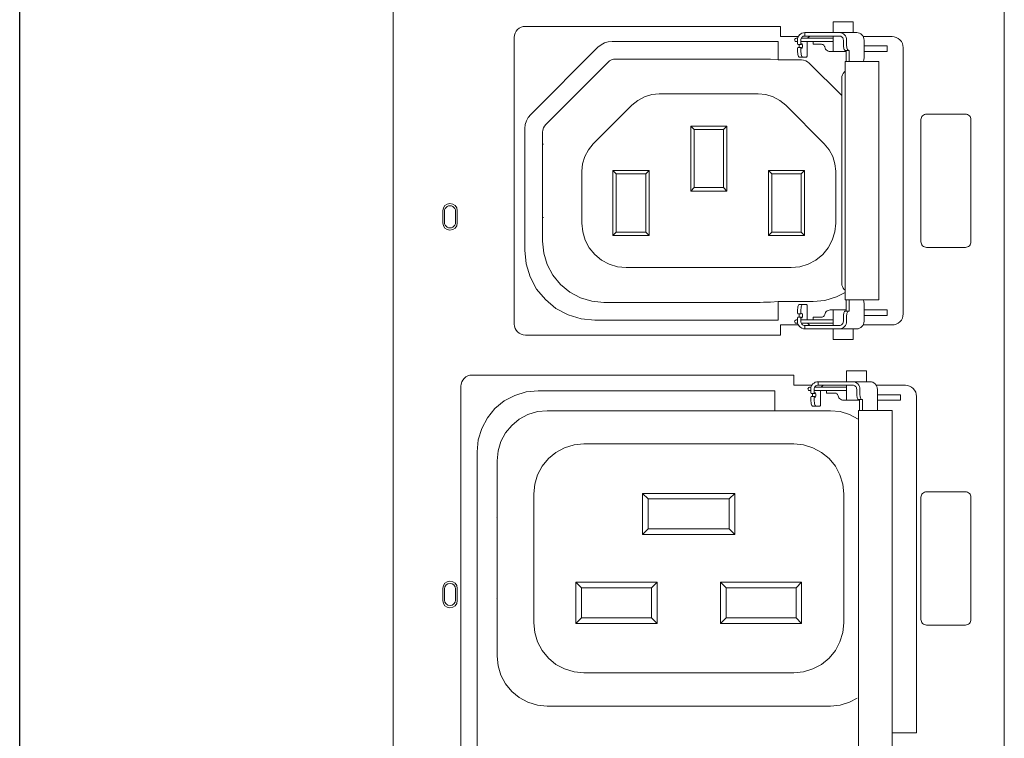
# Model space of a CAD drawing. Header units: millimetres. Extents: x 94562 to 148980, y -25377 to 3008.
# Tile 86 of 140: x 100778 to 100867, y -21764 to -21699. Entities that reach past the tile are written whole.
import ezdxf

# ---------------------------------------------------------------- set-up
doc = ezdxf.new("R2010")
doc.units = ezdxf.units.MM
doc.layers.add('tt_symbole', color=40, linetype='Continuous')

# ---------------------------------------------------------------- blocks, each defined once
blk = doc.blocks.new('IT_szafa_stojąca_42U')
blk.add_line((289.4091, 1608.811), (289.4091, 1797.7235))
blk = doc.blocks.new('PDU_(18)C13_(6)C19')
at = {"layer": 'tt_symbole', "lineweight": 5}
for p, q in [((0, 6.864), (0, 13.05297)), ((0.39369, 13.05297), (0.39369, 6.88261)), ((0.26331, 8.5957), (0.26297, 8.59528)), ((0.26371, 8.59603), (0.26331, 8.5957)), ((0.26417, 8.5963), (0.26371, 8.59603)), ((0.26467, 8.59645), (0.26417, 8.5963)), ((0.26518, 8.59649), (0.26467, 8.59645)), ((0.26524, 8.59649), (0.26518, 8.59649)), ((0.26529, 8.59649), (0.26524, 8.59649)), ((0.26535, 8.59649), (0.26529, 8.59649)), ((0.26543, 8.59649), (0.26535, 8.59649)), ((0.2655, 8.59649), (0.26543, 8.59649)), ((0.26558, 8.59649), (0.2655, 8.59649)), ((0.26567, 8.59649), (0.26558, 8.59649)), ((0.26576, 8.59649), (0.26567, 8.59649)), ((0.27776, 8.59649), (0.26576, 8.59649)), ((0.27826, 8.59649), (0.27776, 8.59649)), ((0.27888, 8.59649), (0.27826, 8.59649)), ((0.27958, 8.59649), (0.27888, 8.59649)), ((0.2804, 8.59649), (0.27958, 8.59649)), ((0.28131, 8.59649), (0.2804, 8.59649)), ((0.28228, 8.59649), (0.28131, 8.59649)), ((0.28332, 8.59649), (0.28228, 8.59649)), ((0.2844, 8.59649), (0.28332, 8.59649)), ((0.28743, 8.59649), (0.2844, 8.59649)), ((0.28793, 8.59645), (0.28743, 8.59649)), ((0.28842, 8.5963), (0.28793, 8.59645)), ((0.28886, 8.59603), (0.28842, 8.5963)), ((0.28926, 8.5957), (0.28886, 8.59603)), ((0.28958, 8.59528), (0.28926, 8.5957)), ((0.30271, 8.59617), (0.32136, 8.59617)), ((0.32276, 8.59603), (0.32136, 8.59617)), ((0.32411, 8.59563), (0.32276, 8.59603)), ((0.32536, 8.59497), (0.32411, 8.59563)), ((0.08858, 8.54598), (0.1319, 8.5893)), ((0.1319, 8.5893), (0.13386, 8.5909)), ((0.13386, 8.5909), (0.13608, 8.59209)), ((0.13608, 8.59209), (0.13849, 8.59281)), ((0.13849, 8.59281), (0.141, 8.59306)), ((0.141, 8.59306), (0.24803, 8.59306)), ((0.2604, 8.59162), (0.26071, 8.59112)), ((0.26071, 8.59112), (0.26286, 8.59112)), ((0.26257, 8.5943), (0.26253, 8.59377)), ((0.26253, 8.59377), (0.26253, 8.59162)), ((0.26253, 8.59292), (0.26483, 8.59292)), ((0.26286, 8.59112), (0.26253, 8.59162)), ((0.26253, 8.58856), (0.26286, 8.58906)), ((0.26272, 8.59481), (0.26257, 8.5943)), ((0.26297, 8.59528), (0.26272, 8.59481)), ((0.26283, 8.58906), (0.26285, 8.58906)), ((0.26286, 8.59112), (0.26285, 8.59112)), ((0.26285, 8.58906), (0.26286, 8.58906)), ((0.2835, 8.59508), (0.26286, 8.59508)), ((0.26326, 8.59149), (0.26286, 8.59112)), ((0.26286, 8.58906), (0.26326, 8.58869)), ((0.26339, 8.59149), (0.26326, 8.59149)), ((0.2635, 8.59128), (0.26339, 8.59149)), ((0.2636, 8.5909), (0.2635, 8.59128)), ((0.2635, 8.5889), (0.2636, 8.58928)), ((0.26364, 8.59037), (0.2636, 8.5909)), ((0.2636, 8.58928), (0.26364, 8.58981)), ((0.26364, 8.58981), (0.26364, 8.59037)), ((0.26483, 8.59292), (0.2835, 8.59292)), ((0.27588, 8.59116), (0.27631, 8.59112)), ((0.27631, 8.59112), (0.27672, 8.59101)), ((0.27672, 8.59101), (0.2771, 8.5908)), ((0.2771, 8.5908), (0.27743, 8.59053)), ((0.27743, 8.59053), (0.27769, 8.5902)), ((0.27769, 8.5902), (0.2779, 8.58983)), ((0.2779, 8.58983), (0.27803, 8.58942)), ((0.27803, 8.58942), (0.27822, 8.58874)), ((0.28982, 8.59481), (0.28958, 8.59528)), ((0.28997, 8.5943), (0.28982, 8.59481)), ((0.29001, 8.59377), (0.28997, 8.5943)), ((0.29001, 8.59083), (0.29001, 8.59377)), ((0.29004, 8.59013), (0.29001, 8.59083)), ((0.2901, 8.58945), (0.29004, 8.59013)), ((0.29021, 8.58884), (0.2901, 8.58945)), ((0.32644, 8.59408), (0.32536, 8.59497)), ((0.32735, 8.59299), (0.32644, 8.59408)), ((0.32801, 8.59176), (0.32735, 8.59299)), ((0.32842, 8.59041), (0.32801, 8.59176)), ((0.32856, 8.58902), (0.32842, 8.59041)), ((0.26326, 8.58869), (0.26339, 8.58869)), ((0.26339, 8.58869), (0.2635, 8.5889)), ((0.27822, 8.58874), (0.27856, 8.58812)), ((0.27856, 8.58812), (0.27901, 8.58758)), ((0.27901, 8.58758), (0.27957, 8.58712)), ((0.27957, 8.58712), (0.28019, 8.58678)), ((0.28019, 8.58678), (0.28088, 8.58658)), ((0.28088, 8.58658), (0.2816, 8.58651)), ((0.2816, 8.58651), (0.29175, 8.58651)), ((0.29035, 8.5883), (0.29021, 8.58884)), ((0.29051, 8.58785), (0.29035, 8.5883)), ((0.29069, 8.58752), (0.29051, 8.58785)), ((0.2909, 8.58731), (0.29069, 8.58752)), ((0.29113, 8.58724), (0.2909, 8.58731)), ((0.29319, 8.58724), (0.29113, 8.58724)), ((0.32856, 8.41744), (0.32856, 8.58902)), ((0.08699, 8.54402), (0.08858, 8.54598)), ((0.08482, 8.53688), (0.08507, 8.53938)), ((0.08507, 8.53938), (0.08581, 8.5418)), ((0.08581, 8.5418), (0.08699, 8.54402)), ((0.08482, 8.45842), (0.08482, 8.53688)), ((0.08568, 8.44963), (0.08482, 8.45842)), ((0.08825, 8.44119), (0.08568, 8.44963)), ((0.0924, 8.4334), (0.08825, 8.44119)), ((0.098, 8.42658), (0.0924, 8.4334)), ((0.10482, 8.42098), (0.098, 8.42658)), ((0.29382, 8.41922), (0.29382, 8.42637)), ((0.303, 8.42605), (0.30289, 8.42637)), ((0.30314, 8.42551), (0.303, 8.42605)), ((0.30325, 8.4249), (0.30314, 8.42551)), ((0.30331, 8.42422), (0.30325, 8.4249)), ((0.30333, 8.42352), (0.30331, 8.42422)), ((0.11261, 8.41681), (0.10482, 8.42098)), ((0.2604, 8.41788), (0.2607, 8.4174)), ((0.26287, 8.4174), (0.26253, 8.41788)), ((0.27822, 8.41772), (0.27856, 8.41834)), ((0.27856, 8.41834), (0.27901, 8.41888)), ((0.27901, 8.41888), (0.27957, 8.41933)), ((0.27957, 8.41933), (0.28019, 8.41966)), ((0.28019, 8.41966), (0.28088, 8.41987)), ((0.28088, 8.41987), (0.2816, 8.41994)), ((0.2816, 8.41994), (0.29175, 8.41994)), ((0.29021, 8.41762), (0.29035, 8.41816)), ((0.29035, 8.41816), (0.29051, 8.4186)), ((0.29051, 8.4186), (0.29069, 8.41894)), ((0.29069, 8.41894), (0.2909, 8.41915)), ((0.2909, 8.41915), (0.29113, 8.41922)), ((0.29113, 8.41922), (0.29319, 8.41922)), ((0.29319, 8.41922), (0.29382, 8.41922)), ((0.30333, 8.41269), (0.30333, 8.42352)), ((0.12106, 8.41426), (0.11261, 8.41681)), ((0.12986, 8.4134), (0.12106, 8.41426)), ((0.24803, 8.4134), (0.12986, 8.4134)), ((0.26072, 8.41534), (0.2604, 8.41484)), ((0.2607, 8.4174), (0.26286, 8.4174)), ((0.26286, 8.41534), (0.26072, 8.41534)), ((0.26253, 8.41484), (0.26286, 8.41534)), ((0.26253, 8.41484), (0.26253, 8.41269)), ((0.26253, 8.41269), (0.26257, 8.41215)), ((0.26257, 8.41215), (0.26272, 8.41163)), ((0.26272, 8.41163), (0.26297, 8.41117)), ((0.26285, 8.4174), (0.26283, 8.4174)), ((0.26286, 8.4174), (0.26285, 8.4174)), ((0.26287, 8.4174), (0.26286, 8.4174)), ((0.26286, 8.41534), (0.26289, 8.41531)), ((0.26326, 8.41776), (0.26287, 8.4174)), ((0.26289, 8.41531), (0.26326, 8.41497)), ((0.26339, 8.41777), (0.26326, 8.41776)), ((0.26326, 8.41497), (0.26339, 8.41495)), ((0.2635, 8.41756), (0.26339, 8.41777)), ((0.26339, 8.41495), (0.2635, 8.41516)), ((0.2636, 8.41716), (0.2635, 8.41756)), ((0.2635, 8.41516), (0.2636, 8.41556)), ((0.26364, 8.41665), (0.2636, 8.41716)), ((0.2636, 8.41556), (0.26364, 8.41608)), ((0.26364, 8.41608), (0.26364, 8.41665)), ((0.27588, 8.41528), (0.27631, 8.41533)), ((0.27631, 8.41533), (0.27672, 8.41545)), ((0.27672, 8.41545), (0.2771, 8.41566)), ((0.2771, 8.41566), (0.27743, 8.41592)), ((0.27743, 8.41592), (0.27769, 8.41626)), ((0.27769, 8.41626), (0.2779, 8.41663)), ((0.2779, 8.41663), (0.27803, 8.41703)), ((0.27803, 8.41703), (0.27822, 8.41772)), ((0.28958, 8.41117), (0.28982, 8.41163)), ((0.28982, 8.41163), (0.28997, 8.41215)), ((0.28997, 8.41215), (0.29001, 8.41269)), ((0.29001, 8.41563), (0.29004, 8.41633)), ((0.29001, 8.41269), (0.29001, 8.41563)), ((0.29004, 8.41633), (0.2901, 8.41699)), ((0.2901, 8.41699), (0.29021, 8.41762)), ((0.30297, 8.4108), (0.30324, 8.41173)), ((0.30324, 8.41173), (0.30333, 8.41269)), ((0.32411, 8.41083), (0.32536, 8.41148)), ((0.32536, 8.41148), (0.32644, 8.41237)), ((0.32644, 8.41237), (0.32735, 8.41347)), ((0.32735, 8.41347), (0.32801, 8.4147)), ((0.32801, 8.4147), (0.32842, 8.41603)), ((0.32842, 8.41603), (0.32856, 8.41744)), ((0.26101, 8.41028), (0.24949, 8.41028)), ((0.24949, 8.41028), (0.24949, 8.40373)), ((0.26286, 8.41138), (0.26421, 8.41138)), ((0.26297, 8.41117), (0.26331, 8.41076)), ((0.26331, 8.41076), (0.26371, 8.41041)), ((0.26371, 8.41041), (0.26417, 8.41016)), ((0.26417, 8.41016), (0.26467, 8.41001)), ((0.26421, 8.41138), (0.26483, 8.41138)), ((0.26467, 8.41001), (0.26518, 8.40995)), ((0.26483, 8.41138), (0.2835, 8.41138)), ((0.26518, 8.40995), (0.26524, 8.40995)), ((0.26518, 8.40995), (0.26518, 8.40777)), ((0.26518, 8.40777), (0.27776, 8.40777)), ((0.26524, 8.40995), (0.26529, 8.40995)), ((0.26529, 8.40995), (0.26535, 8.40995)), ((0.26535, 8.40995), (0.26543, 8.40995)), ((0.26543, 8.40995), (0.2655, 8.40995)), ((0.2655, 8.40995), (0.26558, 8.40995)), ((0.26558, 8.40995), (0.26567, 8.40995)), ((0.26567, 8.40995), (0.26576, 8.40995)), ((0.26576, 8.40995), (0.27776, 8.40995)), ((0.27776, 8.40995), (0.27826, 8.40995)), ((0.27776, 8.40777), (0.27826, 8.40777)), ((0.27826, 8.40995), (0.27888, 8.40995)), ((0.27826, 8.40777), (0.27888, 8.40777)), ((0.27888, 8.40995), (0.27958, 8.40995)), ((0.27888, 8.40777), (0.27958, 8.40777)), ((0.27958, 8.40995), (0.2804, 8.40995)), ((0.27958, 8.40777), (0.2804, 8.40777)), ((0.2804, 8.40995), (0.28131, 8.40995)), ((0.2804, 8.40777), (0.28131, 8.40777)), ((0.28131, 8.40995), (0.28228, 8.40995)), ((0.28131, 8.40777), (0.28228, 8.40777)), ((0.28228, 8.40995), (0.28332, 8.40995)), ((0.28228, 8.40777), (0.28332, 8.40777)), ((0.28332, 8.40995), (0.2844, 8.40995)), ((0.28332, 8.40777), (0.2844, 8.40777)), ((0.2844, 8.40995), (0.28743, 8.40995)), ((0.2844, 8.40777), (0.28743, 8.40777)), ((0.28743, 8.40995), (0.28793, 8.41001)), ((0.28743, 8.40777), (0.29867, 8.40777)), ((0.28793, 8.41001), (0.28842, 8.41016)), ((0.28842, 8.41016), (0.28886, 8.41041)), ((0.28886, 8.41041), (0.28926, 8.41076)), ((0.28926, 8.41076), (0.28958, 8.41117)), ((0.29867, 8.40777), (0.29957, 8.40787)), ((0.29957, 8.40787), (0.30044, 8.40815)), ((0.30044, 8.40815), (0.30125, 8.4086)), ((0.30125, 8.4086), (0.30196, 8.40922)), ((0.30196, 8.40922), (0.30254, 8.40995)), ((0.30254, 8.40995), (0.30297, 8.4108)), ((0.32136, 8.41028), (0.32276, 8.41041)), ((0.32276, 8.41041), (0.32411, 8.41083)), ((0.24949, 8.40373), (0.08521, 8.40373)), ((0.07831, 8.36492), (0.08568, 8.36714)), ((0.08568, 8.36714), (0.09336, 8.3679)), ((0.09336, 8.3679), (0.24588, 8.3679)), ((0.27117, 8.36932), (0.27111, 8.36879)), ((0.27111, 8.36879), (0.27111, 8.36664)), ((0.27132, 8.36983), (0.27117, 8.36932)), ((0.27156, 8.37031), (0.27132, 8.36983)), ((0.29208, 8.37008), (0.27144, 8.37008)), ((0.27189, 8.37072), (0.27156, 8.37031)), ((0.27229, 8.37106), (0.27189, 8.37072)), ((0.27275, 8.37131), (0.27229, 8.37106)), ((0.27325, 8.37146), (0.27275, 8.37131)), ((0.27376, 8.37151), (0.27325, 8.37146)), ((0.31121, 8.3714), (0.31404, 8.3714)), ((0.31404, 8.3714), (0.32994, 8.3714)), ((0.06554, 8.35639), (0.0715, 8.36128)), ((0.0715, 8.36128), (0.07831, 8.36492)), ((0.27139, 8.36618), (0.27111, 8.36664)), ((0.27111, 8.36358), (0.27139, 8.36404)), ((0.2714, 8.36617), (0.27139, 8.36618)), ((0.27139, 8.36404), (0.2714, 8.36406)), ((0.27142, 8.36615), (0.2714, 8.36617)), ((0.2714, 8.36406), (0.27142, 8.36407)), ((0.27142, 8.36614), (0.27142, 8.36615)), ((0.27143, 8.36614), (0.27142, 8.36614)), ((0.27142, 8.36407), (0.27143, 8.36408)), ((0.27144, 8.36614), (0.27143, 8.36614)), ((0.27143, 8.36408), (0.27144, 8.36408)), ((0.27146, 8.36614), (0.27144, 8.36614)), ((0.27144, 8.36408), (0.27146, 8.36408)), ((0.27147, 8.36614), (0.27146, 8.36614)), ((0.27146, 8.36408), (0.27147, 8.36407)), ((0.27149, 8.36615), (0.27147, 8.36614)), ((0.27147, 8.36407), (0.27149, 8.36407)), ((0.27185, 8.36651), (0.27149, 8.36615)), ((0.27149, 8.36407), (0.27185, 8.36371)), ((0.27197, 8.36651), (0.27185, 8.36651)), ((0.27185, 8.36371), (0.27197, 8.36371)), ((0.2721, 8.36631), (0.27197, 8.36651)), ((0.27197, 8.36371), (0.2721, 8.36392)), ((0.27218, 8.36592), (0.2721, 8.36631)), ((0.2721, 8.36392), (0.27218, 8.36431)), ((0.27224, 8.36539), (0.27218, 8.36592)), ((0.27218, 8.36431), (0.27224, 8.36483)), ((0.27224, 8.36483), (0.27224, 8.36539)), ((0.2849, 8.36636), (0.28447, 8.3664)), ((0.28531, 8.36624), (0.2849, 8.36636)), ((0.28569, 8.36603), (0.28531, 8.36624)), ((0.28601, 8.36576), (0.28569, 8.36603)), ((0.28629, 8.36543), (0.28601, 8.36576)), ((0.28649, 8.36506), (0.28629, 8.36543)), ((0.28661, 8.36465), (0.28649, 8.36506)), ((0.28682, 8.36397), (0.28661, 8.36465)), ((0.28715, 8.36335), (0.28682, 8.36397)), ((0.2876, 8.36281), (0.28715, 8.36335)), ((0.28815, 8.36236), (0.2876, 8.36281)), ((0.28878, 8.36201), (0.28815, 8.36236)), ((0.28947, 8.36182), (0.28878, 8.36201)), ((0.29018, 8.36175), (0.28947, 8.36182)), ((0.30033, 8.36175), (0.29018, 8.36175)), ((0.33714, 8.14746), (0.33714, 8.36425)), ((0.06067, 8.35043), (0.06554, 8.35639)), ((0.05703, 8.34364), (0.06067, 8.35043)), ((0.05479, 8.33626), (0.05703, 8.34364)), ((0.05404, 8.32858), (0.05479, 8.33626)), ((0.05404, 7.96921), (0.05404, 8.32858))]:
    blk.add_line(p, q, dxfattribs=at)
for points in [[(0.26101, 8.59617), (0.24949, 8.59617), (0.24949, 8.60273), (0.08521, 8.60273), (0.08381, 8.60259), (0.08246, 8.60219), (0.08122, 8.60152), (0.08013, 8.60063), (0.07924, 8.59955), (0.07857, 8.59831), (0.07815, 8.59696), (0.07801, 8.59556), (0.07801, 8.41088, 0.412636), (0.08521, 8.40373)], [(0.26972, 8.3714), (0.25808, 8.3714), (0.25808, 8.37796), (0.05086, 8.37796), (0.04944, 8.37782), (0.0481, 8.37742), (0.04686, 8.37675), (0.04576, 8.37586), (0.04488, 8.37478), (0.04421, 8.37354), (0.04379, 8.37219), (0.04365, 8.37081), (0.04365, 7.92699, 0.413197), (0.05086, 7.91983)]]:
    blk.add_lwpolyline(points, format="xyb", dxfattribs=at)
for points in [[(0.29638, 8.59869), (0.29638, 8.60559), (0.29589, 8.60559), (0.29449, 8.60559), (0.2924, 8.60559), (0.28993, 8.60559), (0.28747, 8.60559), (0.28538, 8.60559), (0.28399, 8.60559), (0.2835, 8.60559), (0.2835, 8.59869)], [(0.25481, 8.59624), (0.25492, 8.59619), (0.25494, 8.59617)], [(0.26518, 8.59869), (0.26425, 8.59859), (0.26335, 8.59831), (0.26253, 8.59785), (0.26179, 8.59724), (0.26121, 8.59651), (0.26076, 8.59565), (0.26049, 8.59473), (0.2604, 8.59377), (0.2604, 8.59162)], [(0.28743, 8.59869), (0.2844, 8.59869), (0.28332, 8.59869), (0.28228, 8.59869), (0.28131, 8.59869), (0.2804, 8.59869), (0.27958, 8.59869), (0.27888, 8.59869), (0.27826, 8.59869), (0.27776, 8.59869), (0.26576, 8.59869), (0.26567, 8.59869), (0.26558, 8.59869), (0.2655, 8.59869), (0.26543, 8.59869), (0.26535, 8.59869), (0.26529, 8.59869), (0.26524, 8.59869), (0.26518, 8.59869), (0.26518, 8.59649)], [(0.26703, 8.59508), (0.26715, 8.59528), (0.26749, 8.5957), (0.26789, 8.59603), (0.26835, 8.5963), (0.26885, 8.59645), (0.26936, 8.59649)], [(0.2835, 8.59649), (0.2835, 8.58651)], [(0.29382, 8.58009), (0.29382, 8.58724), (0.29319, 8.58724), (0.29299, 8.58731), (0.29278, 8.58752), (0.29258, 8.58785), (0.29242, 8.5883), (0.29228, 8.58884), (0.29218, 8.58945), (0.29211, 8.59013), (0.2921, 8.59083), (0.2921, 8.59377), (0.292, 8.59473), (0.29174, 8.59565), (0.29131, 8.59651), (0.29072, 8.59724), (0.29001, 8.59785), (0.28921, 8.59831), (0.28833, 8.59859), (0.28743, 8.59869), (0.29867, 8.59869), (0.29957, 8.59859), (0.30044, 8.59831), (0.30125, 8.59785), (0.30196, 8.59724), (0.30254, 8.59651), (0.30297, 8.59565), (0.30324, 8.59473), (0.30333, 8.59377), (0.30333, 8.58294), (0.30331, 8.58223), (0.30325, 8.58156), (0.30314, 8.58095), (0.303, 8.58041), (0.30289, 8.58009)], [(0.24803, 8.58113), (0.24803, 8.59306)], [(0.26059, 8.59508), (0.26018, 8.59508), (0.25976, 8.59508), (0.25963, 8.59508), (0.25921, 8.59499), (0.25886, 8.59476), (0.25864, 8.59441), (0.25856, 8.59399), (0.25864, 8.59359), (0.25886, 8.59324), (0.25921, 8.59301), (0.25963, 8.59292), (0.25976, 8.59292), (0.26018, 8.59292), (0.2604, 8.59292)], [(0.26286, 8.58906), (0.26071, 8.58906), (0.2604, 8.58856), (0.2604, 8.5883), (0.26042, 8.58726), (0.26049, 8.58624), (0.2606, 8.58533), (0.26075, 8.58451), (0.26093, 8.58384), (0.26114, 8.58334), (0.26136, 8.58303), (0.2616, 8.58294), (0.26374, 8.58294), (0.2635, 8.58303), (0.26326, 8.58334), (0.26306, 8.58384), (0.26288, 8.58451), (0.26272, 8.58533), (0.26261, 8.58624), (0.26254, 8.58726), (0.26253, 8.5883), (0.26253, 8.58856)], [(0.26143, 8.58906), (0.26147, 8.58928), (0.26151, 8.58981), (0.26151, 8.59037), (0.26147, 8.5909), (0.26143, 8.59112)], [(0.26374, 8.58294), (0.26631, 8.58294), (0.26639, 8.58297), (0.26646, 8.58308), (0.26653, 8.58323), (0.2666, 8.58345), (0.26664, 8.58373), (0.26668, 8.58403), (0.26669, 8.58437), (0.26671, 8.58473), (0.26671, 8.59292)], [(0.27588, 8.59116), (0.27051, 8.59116), (0.27051, 8.59292)], [(0.30333, 8.59009), (0.30544, 8.59009), (0.31824, 8.59009), (0.31824, 8.58651), (0.30333, 8.58651)], [(0.29175, 8.58009), (0.29175, 8.58724)], [(0.28897, 8.5581), (0.26806, 8.57903), (0.26697, 8.57992), (0.26574, 8.58058), (0.26439, 8.58099), (0.26299, 8.58113), (0.24803, 8.58113), (0.2431, 8.58152), (0.24263, 8.58153), (0.24167, 8.58156), (0.24029, 8.58158), (0.2385, 8.58159), (0.23639, 8.58159), (0.23403, 8.5816), (0.23147, 8.5816), (0.22883, 8.58162), (0.14339, 8.58162), (0.14199, 8.58148), (0.14064, 8.58106), (0.1394, 8.58041), (0.13832, 8.57952), (0.09836, 8.53956), (0.09747, 8.53848), (0.09682, 8.53724), (0.0964, 8.5359), (0.09626, 8.53449), (0.09626, 8.46422), (0.09703, 8.45653), (0.09926, 8.44915), (0.1029, 8.44234), (0.10781, 8.43637), (0.11376, 8.43148), (0.12057, 8.42784), (0.12796, 8.4256), (0.13564, 8.42484), (0.22883, 8.42484), (0.23147, 8.42484), (0.23403, 8.42485), (0.23639, 8.42485), (0.2385, 8.42487), (0.24029, 8.42488), (0.24167, 8.4249), (0.24263, 8.42491), (0.2431, 8.42494), (0.24803, 8.42533), (0.27044, 8.42533), (0.27814, 8.42609), (0.28551, 8.42833), (0.29117, 8.43122)], [(0.29117, 8.57381), (0.29051, 8.57324), (0.28986, 8.57242), (0.28938, 8.57149), (0.28908, 8.57049), (0.28897, 8.56944), (0.28897, 8.43702), (0.28908, 8.43597), (0.28938, 8.43497), (0.28986, 8.43403), (0.29051, 8.43322), (0.29117, 8.43265)], [(0.19165, 8.4966), (0.19165, 8.53848)], [(0.21492, 8.53848), (0.21492, 8.4966)], [(0.19381, 8.53634), (0.19381, 8.49876)], [(0.21278, 8.49876), (0.21278, 8.53634)], [(0.09699, 8.52685), (0.0969, 8.52685)], [(0.14154, 8.46798), (0.14154, 8.50985)], [(0.14369, 8.5077), (0.14369, 8.47012)], [(0.16481, 8.50985), (0.16481, 8.46798), (0.16267, 8.47012), (0.16267, 8.5077)], [(0.24176, 8.46798), (0.24176, 8.50985), (0.24392, 8.5077), (0.24392, 8.47012)], [(0.24176, 8.50985), (0.26503, 8.50985)], [(0.26288, 8.5077), (0.24392, 8.5077)], [(0.26288, 8.47012), (0.26288, 8.5077), (0.26503, 8.50985), (0.26503, 8.46798)], [(0.09699, 8.4796), (0.0969, 8.4796)], [(0.16481, 8.46798), (0.14154, 8.46798), (0.14369, 8.47012), (0.16267, 8.47012)], [(0.24803, 8.4134), (0.24803, 8.42533)], [(0.29175, 8.41922), (0.29175, 8.42637)], [(0.2604, 8.41788), (0.2604, 8.41815), (0.26042, 8.4192), (0.26049, 8.4202), (0.2606, 8.42113), (0.26075, 8.42195), (0.26093, 8.42262), (0.26114, 8.42312), (0.26136, 8.42342), (0.2616, 8.42352), (0.26374, 8.42352), (0.2635, 8.42342), (0.26326, 8.42312), (0.26306, 8.42262), (0.26288, 8.42195), (0.26272, 8.42113), (0.26261, 8.4202), (0.26254, 8.4192), (0.26253, 8.41815), (0.26253, 8.41788)], [(0.26671, 8.41353), (0.26671, 8.42173), (0.26669, 8.42208), (0.26668, 8.42241), (0.26664, 8.42273), (0.2666, 8.42299), (0.26653, 8.42322), (0.26646, 8.42338), (0.26639, 8.42349), (0.26631, 8.42352), (0.26374, 8.42352)], [(0.2835, 8.41994), (0.2835, 8.40995)], [(0.29319, 8.41922), (0.29299, 8.41915), (0.29278, 8.41894), (0.29258, 8.4186), (0.29242, 8.41816), (0.29228, 8.41762), (0.29218, 8.41699), (0.29211, 8.41633), (0.2921, 8.41563), (0.2921, 8.41269), (0.292, 8.41173), (0.29174, 8.4108), (0.29131, 8.40995), (0.29072, 8.40922), (0.29001, 8.4086), (0.28921, 8.40815), (0.28833, 8.40787), (0.28743, 8.40777)], [(0.30333, 8.41637), (0.30544, 8.41637), (0.31824, 8.41637), (0.31824, 8.41994), (0.30333, 8.41994)], [(0.2604, 8.41353), (0.26018, 8.41353), (0.25976, 8.41353), (0.25963, 8.41353), (0.25921, 8.41345), (0.25886, 8.41322), (0.25864, 8.41287), (0.25856, 8.41245), (0.25864, 8.41205), (0.25886, 8.4117), (0.25921, 8.41147), (0.25963, 8.41138), (0.25976, 8.41138), (0.26018, 8.41138), (0.26059, 8.41138)], [(0.2604, 8.41484), (0.2604, 8.41269), (0.26049, 8.41173), (0.26076, 8.4108), (0.26121, 8.40995), (0.26179, 8.40922), (0.26253, 8.4086), (0.26335, 8.40815), (0.26425, 8.40787), (0.26518, 8.40777)], [(0.26143, 8.4174), (0.26147, 8.41716), (0.26151, 8.41665), (0.26151, 8.41608), (0.26147, 8.41556), (0.26143, 8.41534)], [(0.2835, 8.41353), (0.26253, 8.41353)], [(0.27588, 8.41528), (0.27051, 8.41528), (0.27051, 8.41353)], [(0.26936, 8.40995), (0.26885, 8.41001), (0.26835, 8.41016), (0.26789, 8.41041), (0.26749, 8.41076), (0.26715, 8.41117), (0.26703, 8.41138)], [(0.2835, 8.40777), (0.2835, 8.40087), (0.28399, 8.40087), (0.28538, 8.40087), (0.28747, 8.40087), (0.28993, 8.40087), (0.2924, 8.40087), (0.29449, 8.40087), (0.29589, 8.40087), (0.29638, 8.40087), (0.29638, 8.40777)], [(0.30274, 8.41028), (0.32136, 8.41028)], [(0.30497, 8.37369), (0.30497, 8.38082), (0.30447, 8.38082), (0.30308, 8.38082), (0.30099, 8.38082), (0.29853, 8.38082), (0.29606, 8.38082), (0.29397, 8.38082), (0.29257, 8.38082), (0.29208, 8.38082), (0.29208, 8.37369)], [(0.29601, 8.37369), (0.293, 8.37369), (0.2919, 8.37369), (0.29086, 8.37369), (0.28989, 8.37369), (0.28899, 8.37369), (0.28818, 8.37369), (0.28746, 8.37369), (0.28686, 8.37369), (0.28636, 8.37369), (0.27436, 8.37369), (0.27426, 8.37369), (0.27418, 8.37369), (0.2741, 8.37369), (0.27401, 8.37369), (0.27394, 8.37369), (0.27388, 8.37369), (0.27382, 8.37369), (0.27376, 8.37369), (0.27283, 8.37361), (0.27194, 8.37332), (0.27111, 8.37287), (0.27039, 8.37226), (0.26979, 8.37151), (0.26935, 8.37067), (0.26908, 8.36975), (0.26899, 8.36879), (0.26899, 8.36664), (0.26929, 8.36614), (0.26929, 8.36614), (0.27144, 8.36614)], [(0.31192, 8.35511), (0.31192, 8.36879), (0.31183, 8.36975), (0.31157, 8.37067), (0.31114, 8.37151), (0.31056, 8.37226), (0.30985, 8.37287), (0.30904, 8.37332), (0.30817, 8.37361), (0.30725, 8.37369), (0.29601, 8.37369), (0.29693, 8.37361), (0.29781, 8.37332), (0.29861, 8.37287), (0.29932, 8.37226), (0.2999, 8.37151), (0.30033, 8.37067), (0.3006, 8.36975), (0.30068, 8.36879), (0.30068, 8.36585), (0.30071, 8.36514), (0.30076, 8.36447), (0.30088, 8.36385), (0.301, 8.36331), (0.30118, 8.36286), (0.30136, 8.36254), (0.30157, 8.36233), (0.30179, 8.36226), (0.29971, 8.36226), (0.2995, 8.36233), (0.29929, 8.36254), (0.2991, 8.36286), (0.29893, 8.36331), (0.29879, 8.36385), (0.29869, 8.36447), (0.29863, 8.36514), (0.29861, 8.36585), (0.29861, 8.36879), (0.29856, 8.36932), (0.29842, 8.36983), (0.29817, 8.37031), (0.29785, 8.37072), (0.29746, 8.37106), (0.29701, 8.37131), (0.29653, 8.37146), (0.29601, 8.37151), (0.293, 8.37151), (0.2919, 8.37151), (0.29086, 8.37151), (0.28989, 8.37151), (0.28899, 8.37151), (0.28818, 8.37151), (0.28746, 8.37151), (0.28686, 8.37151), (0.28636, 8.37151), (0.27436, 8.37151), (0.27426, 8.37151), (0.27418, 8.37151), (0.2741, 8.37151), (0.27401, 8.37151), (0.27394, 8.37151), (0.27388, 8.37151), (0.27382, 8.37151), (0.27376, 8.37151), (0.27376, 8.37369)], [(0.24588, 8.35501), (0.24588, 8.3679)], [(0.26267, 8.37151), (0.26274, 8.37151)], [(0.26915, 8.37008), (0.26876, 8.37008), (0.26836, 8.37008), (0.26821, 8.37008), (0.26781, 8.37001), (0.26746, 8.36978), (0.26722, 8.36943), (0.26714, 8.36901), (0.26722, 8.3686), (0.26746, 8.36825), (0.26781, 8.36803), (0.26821, 8.36794), (0.26836, 8.36794), (0.26876, 8.36794), (0.26899, 8.36794)], [(0.27111, 8.36794), (0.29208, 8.36794)], [(0.27232, 8.35794), (0.27489, 8.35794), (0.27497, 8.35799), (0.27506, 8.35808), (0.27513, 8.35825), (0.27518, 8.35847), (0.27524, 8.35875), (0.27526, 8.35906), (0.27529, 8.35939), (0.27531, 8.35974), (0.27531, 8.36794)], [(0.27561, 8.37008), (0.27575, 8.37031), (0.27607, 8.37072), (0.27649, 8.37106), (0.27694, 8.37131), (0.27743, 8.37146), (0.27796, 8.37151)], [(0.28447, 8.3664), (0.2791, 8.3664), (0.2791, 8.36794)], [(0.29208, 8.37151), (0.29208, 8.36175)], [(0.27144, 8.36408), (0.26929, 8.36408), (0.26929, 8.36408), (0.26899, 8.36358), (0.26899, 8.36332), (0.26901, 8.36228), (0.26908, 8.36126), (0.26919, 8.36033), (0.26933, 8.35953), (0.26953, 8.35886), (0.26974, 8.35836), (0.26996, 8.35806), (0.27019, 8.35794), (0.27232, 8.35794), (0.27208, 8.35806), (0.27186, 8.35836), (0.27165, 8.35886), (0.27147, 8.35953), (0.27132, 8.36033), (0.27121, 8.36126), (0.27114, 8.36228), (0.27111, 8.36332), (0.27111, 8.36358)], [(0.27001, 8.36408), (0.27006, 8.36431), (0.27011, 8.36483), (0.27011, 8.36539), (0.27006, 8.36592), (0.27001, 8.36614)], [(0.30033, 8.35511), (0.30033, 8.36226)], [(0.30242, 8.35511), (0.30242, 8.36226), (0.30179, 8.36226)], [(0.31192, 8.36532), (0.32682, 8.36532), (0.32682, 8.36175), (0.31192, 8.36175)], [(0.29976, 8.34946), (0.29957, 8.34958), (0.294, 8.35257), (0.28796, 8.3544), (0.28167, 8.35501), (0.09914, 8.35501), (0.09285, 8.3544), (0.08681, 8.35257), (0.08124, 8.34958), (0.07636, 8.34558), (0.07235, 8.34069), (0.06938, 8.33512), (0.06754, 8.32908), (0.06692, 8.32281), (0.06692, 8.19689), (0.06754, 8.19061), (0.06938, 8.18457), (0.07235, 8.179), (0.07636, 8.17411), (0.08124, 8.17011), (0.08681, 8.16712), (0.09285, 8.16531), (0.09914, 8.16468), (0.28167, 8.16468), (0.28796, 8.16531), (0.294, 8.16712), (0.29899, 8.16972)], [(0.32144, 7.94268), (0.32144, 8.35511), (0.32142, 8.35511), (0.32078, 8.35511), (0.31935, 8.35511), (0.31738, 8.35511), (0.31514, 8.35511), (0.31299, 8.35511), (0.30236, 8.35511), (0.30165, 8.35511), (0.30101, 8.35511), (0.3005, 8.35511), (0.30011, 8.35511), (0.29986, 8.35511), (0.29976, 8.35511), (0.29976, 7.94268)], [(0.21653, 8.29814), (0.16428, 8.29814), (0.16069, 8.30172), (0.22011, 8.30172)], [(0.22011, 8.27524), (0.16069, 8.27524), (0.16069, 8.30172)], [(0.16428, 8.29814), (0.16428, 8.27882)], [(0.06663, 8.28597), (0.0666, 8.28597)], [(0.16069, 8.27524), (0.16428, 8.27882), (0.21653, 8.27882)], [(0.17, 8.21797), (0.11775, 8.21797), (0.11775, 8.24446), (0.17, 8.24446)], [(0.16642, 8.24087), (0.12132, 8.24087), (0.11775, 8.24446)], [(0.12132, 8.24087), (0.12132, 8.22156)], [(0.21081, 8.24446), (0.21439, 8.24087), (0.21439, 8.22156)], [(0.25949, 8.24087), (0.21439, 8.24087)], [(0.26306, 8.21797), (0.25949, 8.22156), (0.25949, 8.24087), (0.26306, 8.24446)], [(0.06663, 8.23372), (0.0666, 8.23372)], [(0.11775, 8.21797), (0.12132, 8.22156), (0.16642, 8.22156)], [(0.21081, 8.21797), (0.21439, 8.22156), (0.25949, 8.22156)], [(0.33714, 8.14746), (0.32144, 8.14746)]]:
    blk.add_lwpolyline(points, dxfattribs=at)
for points in [[(0.29117, 8.58009), (0.29117, 8.42637), (0.29128, 8.42637), (0.29153, 8.42637), (0.29192, 8.42637), (0.29243, 8.42637), (0.29306, 8.42637), (0.29378, 8.42637), (0.30439, 8.42637), (0.30654, 8.42637), (0.30878, 8.42637), (0.31076, 8.42637), (0.31218, 8.42637), (0.31283, 8.42637), (0.31286, 8.42637), (0.31286, 8.58009), (0.31283, 8.58009), (0.31218, 8.58009), (0.31076, 8.58009), (0.30878, 8.58009), (0.30654, 8.58009), (0.30439, 8.58009), (0.29378, 8.58009), (0.29306, 8.58009), (0.29243, 8.58009), (0.29192, 8.58009), (0.29153, 8.58009), (0.29128, 8.58009)], [(0.25644, 8.44722), (0.15014, 8.44722), (0.14456, 8.44777), (0.13918, 8.4494), (0.13424, 8.45203), (0.12989, 8.4556), (0.12633, 8.45994), (0.12368, 8.4649), (0.12206, 8.47026), (0.1215, 8.47584), (0.1215, 8.50931), (0.12199, 8.5142), (0.12342, 8.5189), (0.12572, 8.52323), (0.12885, 8.52703), (0.15372, 8.5519), (0.15751, 8.55502), (0.16185, 8.55734), (0.16654, 8.55876), (0.17143, 8.55924), (0.23514, 8.55924), (0.24003, 8.55876), (0.24474, 8.55734), (0.24907, 8.55502), (0.25286, 8.5519), (0.27774, 8.52703), (0.28085, 8.52323), (0.28317, 8.5189), (0.28458, 8.5142), (0.28507, 8.50931), (0.28507, 8.47584), (0.28451, 8.47026), (0.28289, 8.4649), (0.28025, 8.45994), (0.27668, 8.4556), (0.27235, 8.45203), (0.26739, 8.4494), (0.26203, 8.44777)], [(0.34358, 8.46028), (0.36864, 8.46028), (0.36935, 8.46035), (0.37001, 8.46056), (0.37063, 8.46087), (0.37118, 8.46132), (0.37161, 8.46186), (0.37194, 8.46249), (0.37215, 8.46315), (0.37222, 8.46386), (0.37222, 8.5426), (0.37215, 8.54329), (0.37194, 8.54397), (0.37161, 8.54458), (0.37118, 8.54512), (0.37063, 8.54557), (0.37001, 8.5459), (0.36935, 8.54611), (0.36864, 8.54618), (0.34358, 8.54618), (0.34289, 8.54611), (0.34222, 8.5459), (0.3416, 8.54557), (0.34106, 8.54512), (0.34061, 8.54458), (0.34028, 8.54397), (0.34008, 8.54329), (0.34001, 8.5426), (0.34001, 8.46386), (0.34008, 8.46315), (0.34028, 8.46249), (0.34061, 8.46186), (0.34106, 8.46132), (0.3416, 8.46087), (0.34222, 8.46056), (0.34289, 8.46035)], [(0.21492, 8.53848), (0.21278, 8.53634), (0.19381, 8.53634), (0.19165, 8.53848)], [(0.16481, 8.50985), (0.16267, 8.5077), (0.14369, 8.5077), (0.14154, 8.50985)], [(0.19381, 8.49876), (0.21278, 8.49876), (0.21492, 8.4966), (0.19165, 8.4966)], [(0.04122, 8.4839), (0.04088, 8.48568), (0.03986, 8.48719), (0.03835, 8.48819), (0.03657, 8.48856), (0.03479, 8.48819), (0.03328, 8.48719), (0.03228, 8.48568), (0.03192, 8.4839), (0.03192, 8.47603), (0.03228, 8.47425), (0.03328, 8.47274), (0.03479, 8.47172), (0.03657, 8.47137), (0.03835, 8.47172), (0.03986, 8.47274), (0.04088, 8.47425), (0.04122, 8.47603)], [(0.24392, 8.47012), (0.26288, 8.47012), (0.26503, 8.46798), (0.24176, 8.46798)], [(0.29026, 8.21833), (0.28964, 8.21204), (0.28781, 8.206), (0.28483, 8.20043), (0.28082, 8.19556), (0.27594, 8.19154), (0.27038, 8.18857), (0.26433, 8.18674), (0.25804, 8.18612), (0.12276, 8.18612), (0.11647, 8.18674), (0.11043, 8.18857), (0.10486, 8.19154), (0.09999, 8.19556), (0.09597, 8.20043), (0.093, 8.206), (0.09117, 8.21204), (0.09054, 8.21833), (0.09054, 8.30136), (0.09117, 8.30765), (0.093, 8.31369), (0.09597, 8.31926), (0.09999, 8.32414), (0.10486, 8.32815), (0.11043, 8.33112), (0.11647, 8.33296), (0.12276, 8.33358), (0.25804, 8.33358), (0.26433, 8.33296), (0.27038, 8.33112), (0.27594, 8.32815), (0.28082, 8.32414), (0.28483, 8.31926), (0.28781, 8.31369), (0.28964, 8.30765), (0.29026, 8.30136)], [(0.22011, 8.27524), (0.21653, 8.27882), (0.21653, 8.29814), (0.22011, 8.30172)], [(0.37222, 8.29922), (0.37215, 8.29992), (0.37194, 8.30058), (0.37161, 8.30121), (0.37118, 8.30175), (0.37063, 8.30219), (0.37001, 8.30253), (0.36935, 8.30272), (0.36864, 8.30279), (0.34358, 8.30279), (0.34289, 8.30272), (0.34222, 8.30253), (0.3416, 8.30219), (0.34106, 8.30175), (0.34061, 8.30121), (0.34028, 8.30058), (0.34008, 8.29992), (0.34001, 8.29922), (0.34001, 8.22047), (0.34008, 8.21978), (0.34028, 8.21911), (0.34061, 8.21849), (0.34106, 8.21794), (0.3416, 8.2175), (0.34222, 8.21717), (0.34289, 8.21697), (0.34358, 8.2169), (0.36864, 8.2169), (0.36935, 8.21697), (0.37001, 8.21717), (0.37063, 8.2175), (0.37118, 8.21794), (0.37161, 8.21849), (0.37194, 8.21911), (0.37215, 8.21978), (0.37222, 8.22047)], [(0.04122, 8.24051), (0.04088, 8.24231), (0.03986, 8.24381), (0.03835, 8.24482), (0.03657, 8.24517), (0.03479, 8.24482), (0.03328, 8.24381), (0.03228, 8.24231), (0.03192, 8.24051), (0.03192, 8.23265), (0.03228, 8.23086), (0.03328, 8.22936), (0.03479, 8.22835), (0.03657, 8.228), (0.03835, 8.22835), (0.03986, 8.22936), (0.04088, 8.23086), (0.04122, 8.23265)], [(0.17, 8.21797), (0.16642, 8.22156), (0.16642, 8.24087), (0.17, 8.24446)], [(0.21081, 8.21797), (0.21081, 8.24446), (0.26306, 8.24446), (0.26306, 8.21797)]]:
    blk.add_lwpolyline(points, close=True, dxfattribs=at)
for points in [[(0.033, 8.48354), (0.033, 8.47639, 1.001446), (0.04015, 8.47639), (0.04015, 8.48354, 1.002231)], [(0.033, 8.24017), (0.033, 8.233, 0.99757), (0.04015, 8.233), (0.04015, 8.24017, 0.998348)]]:
    blk.add_lwpolyline(points, format="xyb", close=True, dxfattribs=at)
blk.add_arc((0.32997, 8.36424), 0.00717, 0.11379, 90.21912, dxfattribs=at)

msp = doc.modelspace()

# ---------------------------------------------------------------- block references
at = {"layer": 'tt_symbole'}
for name, p, xscale, yscale, zscale in [('IT_szafa_stojąca_42U', (97884.399, -39000.652), 10, 10, 10), ('PDU_(18)C13_(6)C19', (100812.11, -22901.429), 139.7022507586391, 139.7022507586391, 139.7022507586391)]:
    msp.add_blockref(name, p, dxfattribs=dict(at, xscale=xscale, yscale=yscale, zscale=zscale))

doc.saveas('drawing.dxf')
